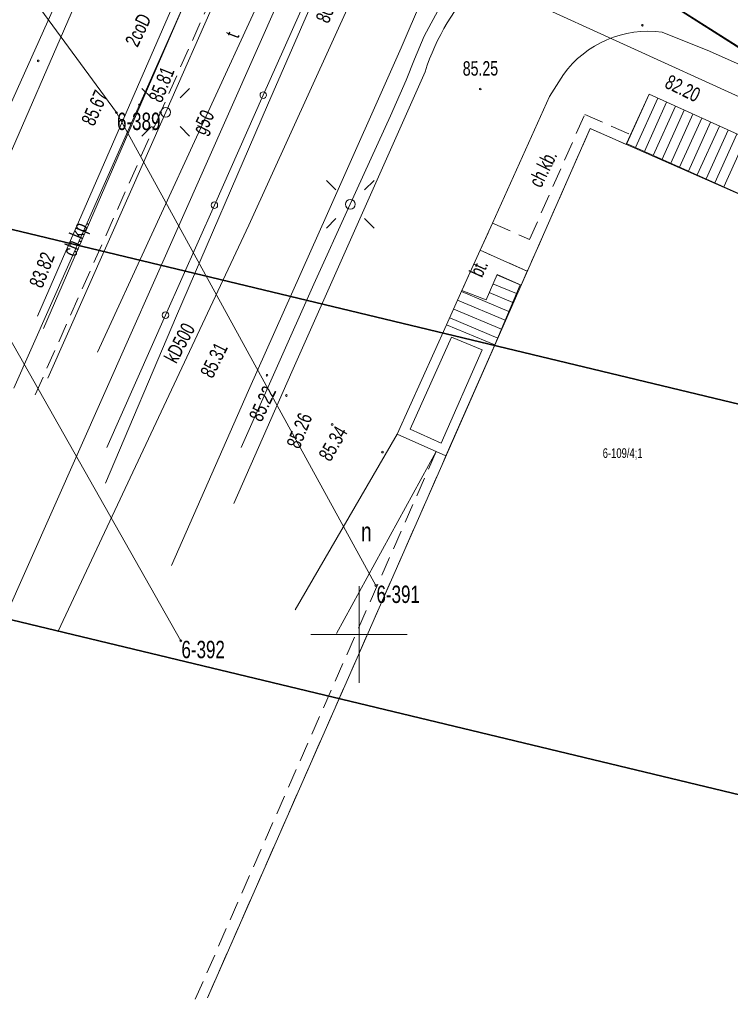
# Model space of a CAD drawing. Header units: metres. Extents: x -1013 to 1491576, y -5789570 to 1032.
# Tile 42 of 62: x 30 to 67, y -104 to -53. Entities that reach past the tile are written whole.
import ezdxf
from ezdxf.xclip import XClip

# ---------------------------------------------------------------- set-up
doc = ezdxf.new("R2010")
doc.units = ezdxf.units.M
doc.header["$MEASUREMENT"] = 0
doc.header["$XCLIPFRAME"] = 0
doc.linetypes.add('2_KTCR02', pattern=[1.5, 1, -0.5])
doc.linetypes.add('2_KTPL01', pattern=[2, 1.5, -0.5])
doc.layers.add('700-L Mapa 1_1000 dwg', color=7, linetype='Continuous')
for name, color, linetype, lineweight in [('703-L Płaszczyzny podejścia 2D3', 152, 'Continuous', 30), ('703-L Płaszczyzny podejścia 2D38', 171, 'Continuous', 35), ('704-L Płaszczyzny podejścia 3D38', 171, 'Continuous', 35), ('ex_02_DXF_MZ_5_Dzialki7', 9, 'Continuous', 18), ('ex_02_DXF_MZ_5_EGBB_L_17', 9, 'Continuous', 18), ('ex_02_DXF_MZ_5_EGBE_L_07', 9, 'Continuous', 18), ('ex_02_DXF_MZ_5_EGBE_L_37', 9, 'Continuous', 18), ('ex_02_DXF_MZ_5_EGBE_L_77', 9, 'Continuous', 18), ('ex_02_DXF_MZ_5_K1_EGIB_T_17', 9, 'Continuous', 18), ('ex_02_DXF_MZ_5_KTCR_E_T_17', 9, 'Continuous', 18), ('ex_02_DXF_MZ_5_KTCR_L_17', 9, 'Continuous', 18), ('ex_02_DXF_MZ_5_KTKR_D_L_07', 9, 'Continuous', 18), ('ex_02_DXF_MZ_5_KTKR_L_07', 9, 'Continuous', 18), ('ex_02_DXF_MZ_5_KTOK_L_47', 9, 'Continuous', 18), ('ex_02_DXF_MZ_5_KTPL_E_T_07', 9, 'Continuous', 18), ('ex_02_DXF_MZ_5_KTPL_L_07', 9, 'Continuous', 18), ('ex_02_DXF_MZ_5_Numery_punktow7', 9, 'Continuous', 18), ('ex_02_DXF_MZ_5_Podzial_sekcyjny_krzyze7', 9, 'Continuous', 18), ('ex_02_DXF_MZ_5_Punkty7', 9, 'Continuous', 18), ('ex_02_DXF_MZ_5_RTPW_T_17', 9, 'Continuous', 18), ('ex_02_DXF_MZ_5_SUPC_D_L_1200', 9, 'Continuous', 18), ('ex_02_DXF_MZ_5_SUPC_E_T_1200', 9, 'Continuous', 18), ('ex_02_DXF_MZ_5_SUPE_D_L_31', 9, 'Continuous', 18), ('ex_02_DXF_MZ_5_SUPE_L_31', 9, 'Continuous', 18), ('ex_02_DXF_MZ_5_SUPG_E_T_27', 9, 'Continuous', 18), ('ex_02_DXF_MZ_5_SUPG_L_252', 9, 'Continuous', 18), ('ex_02_DXF_MZ_5_SUPK_D_L_434', 9, 'Continuous', 18), ('ex_02_DXF_MZ_5_SUPK_E_T_434', 9, 'Continuous', 18), ('ex_02_DXF_MZ_5_SUPK_L_034', 9, 'Continuous', 18), ('ex_02_DXF_MZ_5_SUPT_D_L_030', 9, 'Continuous', 18), ('ex_02_DXF_MZ_5_SUPT_E_T_030', 9, 'Continuous', 18), ('ex_02_DXF_MZ_5_SUPT_L_030', 9, 'Continuous', 18), ('ex_02_DXF_MZ_5_SUSM_D_T_07', 9, 'Continuous', 18), ('ex_02_DXF_MZ_5_SUSM_D_T_37', 9, 'Continuous', 18), ('ex_02_DXF_MZ_5_SUSM_T_07', 9, 'Continuous', 18), ('ex_02_DXF_MZ_5_SUSM_T_37', 9, 'Continuous', 18), ('ex_02_DXF_MZ_5_SUTC_T_0200', 9, 'Continuous', 18), ('ex_02_DXF_MZ_5_SUTK_T_034', 9, 'Continuous', 18)]:
    doc.layers.add(name, color=color, linetype=linetype, lineweight=lineweight)
doc.styles.add('STYL_AUTOMATYCZNY_1', font='arial.ttf', dxfattribs={"width": 0.7})

# ---------------------------------------------------------------- blocks, each defined once
blk = doc.blocks.new('Rysunek_1_5', base_point=(-7447251.91, -5789835.327))
at = {"layer": 'ex_02_DXF_MZ_5_Dzialki7', "color": 9, "linetype": 'Continuous', "lineweight": 18}
for p, q in [((-4.54, -3.697), (35.51, -58.297)), ((35.51, -58.297), (48.96, -82.797)), ((26.51, -63.887), (38.85, -85.657))]:
    blk.add_line(p, q, dxfattribs=at)
at = {"layer": 'ex_02_DXF_MZ_5_EGBB_L_17', "color": 9, "linetype": 'Continuous', "lineweight": 18}
for p, q in [((60.067, -59.115), (40.232, -104.149)), ((73.72, -65.13), (60.067, -59.115))]:
    blk.add_line(p, q, dxfattribs=at)
at = {"layer": 'ex_02_DXF_MZ_5_EGBE_L_07', "color": 9, "linetype": 'Continuous', "lineweight": 18}
for p, q in [((52.63, -69.287), (50.069, -74.95)), ((55.132, -70.319), (52.63, -69.287)), ((50.731, -74.699), (52.887, -69.934)), ((52.595, -76.08), (55.132, -70.319)), ((52.887, -69.934), (54.468, -70.586)), ((54.468, -70.586), (52.34, -75.418)), ((50.069, -74.95), (52.595, -76.08)), ((52.34, -75.418), (50.731, -74.699))]:
    blk.add_line(p, q, dxfattribs=at)
at = {"layer": 'ex_02_DXF_MZ_5_EGBE_L_37', "color": 9, "linetype": 'Continuous', "lineweight": 18}
for p, q in [((61.96, -59.897), (63.12, -57.347)), ((63.12, -57.347), (61.967, -59.9)), ((63.576, -57.553), (62.424, -60.104)), ((63.12, -57.347), (70.96, -60.887)), ((64.032, -57.759), (62.881, -60.307)), ((64.487, -57.964), (63.338, -60.51)), ((64.943, -58.17), (63.795, -60.713)), ((65.399, -58.376), (64.252, -60.916)), ((65.854, -58.582), (64.708, -61.12)), ((66.31, -58.787), (65.165, -61.323)), ((66.766, -58.993), (65.622, -61.526)), ((67.222, -59.199), (66.079, -61.729)), ((67.677, -59.405), (66.536, -61.933)), ((68.133, -59.61), (66.993, -62.136)), ((69.85, -63.407), (61.96, -59.897)), ((55.242, -66.673), (54.671, -67.998)), ((56.443, -67.211), (55.231, -66.699)), ((56.443, -67.211), (55.242, -66.673)), ((56.249, -67.671), (55.033, -67.158)), ((55.132, -70.319), (56.443, -67.211)), ((53.42, -67.517), (52.63, -69.287)), ((55.86, -68.593), (53.403, -67.556)), ((54.671, -67.998), (53.42, -67.517)), ((56.055, -68.132), (54.835, -67.617)), ((55.666, -69.053), (53.199, -68.013)), ((55.472, -69.514), (52.995, -68.47)), ((52.63, -69.287), (55.132, -70.319)), ((55.277, -69.975), (52.791, -68.926))]:
    blk.add_line(p, q, dxfattribs=at)
at = {"layer": 'ex_02_DXF_MZ_5_EGBE_L_77', "color": 9, "linetype": 'Continuous', "lineweight": 18}
for p, q in [((50.069, -74.95), (44.78, -84.057)), ((52.089, -75.858), (50.069, -74.95)), ((46.92, -85.287), (52.089, -75.858))]:
    blk.add_line(p, q, dxfattribs=at)
at = {"layer": 'ex_02_DXF_MZ_5_KTCR_L_17', "color": 9, "linetype": '2_KTCR02', "lineweight": 18}
for p, q in [((44.7, -42.667), (37.8, -58.287)), ((37.8, -58.287), (31.2, -73.137)), ((56.93, -64.867), (59.79, -58.387)), ((59.79, -58.387), (62.17, -59.437)), ((60.067, -59.115), (57.44, -65.087)), ((61.938, -59.939), (60.067, -59.115)), ((62.17, -59.437), (61.938, -59.939)), ((54.37, -65.427), (55, -64.017)), ((55, -64.017), (56.93, -64.867)), ((57.44, -65.087), (56.81, -66.507)), ((56.81, -66.507), (54.37, -65.427)), ((52.09, -75.857), (39.51, -104.427)), ((52.595, -76.08), (52.09, -75.857)), ((40.232, -104.149), (52.595, -76.08))]:
    blk.add_line(p, q, dxfattribs=at)
at = {"layer": 'ex_02_DXF_MZ_5_KTKR_D_L_07', "color": 9, "linetype": 'Continuous', "lineweight": 18}
for p, q in [((63.803, -54.122), (66.264, -55.11)), ((66.264, -55.11), (73.78, -58.494)), ((51.516, -56.175), (44.605, -71.725)), ((57.968, -57.453), (58.681, -56.321)), ((55, -64.017), (57.968, -57.453)), ((44.605, -71.725), (41.59, -78.537)), ((44.78, -84.057), (50.069, -74.95))]:
    blk.add_line(p, q, dxfattribs=at)
for centre, radius, start, end in [((62.725, -59.734), 11.761, 135.2493, 162.3829), ((63.099, -59.546), 5.47, 82.6013, 143.8725)]:
    blk.add_arc(centre, radius, start, end, dxfattribs=at)
at = {"layer": 'ex_02_DXF_MZ_5_KTKR_L_07', "color": 9, "linetype": 'Continuous', "lineweight": 18}
for p, q in [((36.7, -57.897), (43.2, -43.237)), ((30.2, -72.567), (36.7, -57.897)), ((55, -64.017), (54.37, -65.427)), ((54.37, -65.427), (53.42, -67.517))]:
    blk.add_line(p, q, dxfattribs=at)
at = {"layer": 'ex_02_DXF_MZ_5_KTOK_L_47', "color": 9, "linetype": 'Continuous', "lineweight": 18}
for p, q in [((43.125, -57.385), (45.659, -51.681)), ((40.59, -63.089), (43.125, -57.385)), ((38.056, -68.793), (40.59, -63.089)), ((35.01, -75.647), (38.056, -68.793))]:
    blk.add_line(p, q, dxfattribs=at)
for centre in [(43.125, -57.385), (40.59, -63.089), (38.056, -68.793)]:
    blk.add_circle(centre, 0.17, dxfattribs=at)
at = {"layer": 'ex_02_DXF_MZ_5_KTPL_L_07', "color": 9, "linetype": '2_KTPL01', "lineweight": 18}
for p, q in [((54.37, -65.427), (53.42, -67.517)), ((56.81, -66.507), (54.37, -65.427)), ((54.671, -67.998), (55.242, -66.673)), ((55.242, -66.673), (56.492, -67.235)), ((56.492, -67.235), (56.81, -66.507)), ((53.42, -67.517), (54.671, -67.998))]:
    blk.add_line(p, q, dxfattribs=at)
at = {"layer": 'ex_02_DXF_MZ_5_Podzial_sekcyjny_krzyze7', "color": 9, "linetype": 'Continuous', "lineweight": 18}
for p, q in [((48.09, -87.827), (48.09, -82.827)), ((45.59, -85.327), (50.59, -85.327))]:
    blk.add_line(p, q, dxfattribs=at)
at = {"layer": 'ex_02_DXF_MZ_5_Punkty7', "color": 9, "linetype": 'Continuous', "lineweight": 18}
for centre in [(35.51, -58.297), (48.96, -82.797), (38.85, -85.657)]:
    blk.add_circle(centre, 0.045, dxfattribs=at)
at = {"layer": 'ex_02_DXF_MZ_5_RTPW_T_17', "color": 9, "linetype": 'Continuous', "lineweight": 18}
for centre in [(62.777, -53.771), (31.46, -55.617), (54.372, -57.073), (36.7, -57.897), (37.8, -58.287), (43.317, -71.898), (44.32, -72.949), (46.696, -74.447), (49.3, -75.881)]:
    blk.add_circle(centre, 0.045, dxfattribs=at)
at = {"layer": 'ex_02_DXF_MZ_5_SUPC_D_L_1200', "color": 9, "linetype": 'Continuous', "lineweight": 18}
for p, q in [((26.834, -64.94), (43.286, -28.306)), ((42.346, -45.041), (31.73, -69.481)), ((31.415, -68.835), (41.146, -46.542))]:
    blk.add_line(p, q, dxfattribs=at)
at = {"layer": 'ex_02_DXF_MZ_5_SUPE_D_L_31', "color": 9, "linetype": 'Continuous', "lineweight": 18}
for p, q in [((50.267, -54.944), (52.333, -50.119)), ((52.292, -52.799), (51.473, -54.335)), ((51.473, -54.335), (50.971, -55.519)), ((46.457, -63.521), (50.267, -54.944)), ((50.971, -55.519), (50.529, -56.612)), ((50.529, -56.612), (49.712, -58.468)), ((49.712, -58.468), (47.634, -63.043)), ((45.753, -67.186), (47.634, -63.043)), ((42.361, -72.691), (46.457, -63.521)), ((41.972, -75.644), (45.753, -67.186)), ((38.364, -81.75), (42.361, -72.691))]:
    blk.add_line(p, q, dxfattribs=at)
at = {"layer": 'ex_02_DXF_MZ_5_SUPE_L_31', "color": 9, "linetype": 'Continuous', "lineweight": 18}
for p, q in [((38.07, -58.277), (44.02, -44.807)), ((31.95, -72.057), (38.07, -58.277))]:
    blk.add_line(p, q, dxfattribs=at)
at = {"layer": 'ex_02_DXF_MZ_5_SUPG_L_252', "color": 9, "linetype": 'Continuous', "lineweight": 18}
blk.add_line((29.65, -84.627), (45.39, -49.197), dxfattribs=at)
at = {"layer": 'ex_02_DXF_MZ_5_SUPK_D_L_434', "color": 9, "linetype": 'Continuous', "lineweight": 18}
for p, q in [((49.255, -49.02), (42.371, -64.13)), ((49.255, -49.02), (67.786, -57.481)), ((42.371, -64.13), (32.498, -85.161))]:
    blk.add_line(p, q, dxfattribs=at)
at = {"layer": 'ex_02_DXF_MZ_5_SUPK_L_034', "color": 9, "linetype": 'Continuous', "lineweight": 18}
blk.add_line((24.48, -73.097), (37.14, -44.047), dxfattribs=at)
at = {"layer": 'ex_02_DXF_MZ_5_SUPT_D_L_030', "color": 9, "linetype": 'Continuous', "lineweight": 18}
for p, q in [((43.347, -57.913), (49.99, -42.614)), ((38.634, -68.827), (43.347, -57.913)), ((34.954, -77.493), (38.634, -68.827))]:
    blk.add_line(p, q, dxfattribs=at)
at = {"layer": 'ex_02_DXF_MZ_5_SUPT_L_030', "color": 9, "linetype": 'Continuous', "lineweight": 18}
blk.add_line((43.35, -51.557), (34.53, -70.707), dxfattribs=at)
at = {"layer": 'ex_02_DXF_MZ_5_SUSM_D_T_07', "color": 9, "linetype": 'Continuous', "lineweight": 18}
for p, q in [((46.891, -62.3), (46.396, -61.805)), ((48.376, -62.3), (48.871, -61.805)), ((46.891, -63.785), (46.396, -64.28)), ((48.376, -63.785), (48.871, -64.28))]:
    blk.add_line(p, q, dxfattribs=at)
at = {"layer": 'ex_02_DXF_MZ_5_SUSM_D_T_37', "color": 9, "linetype": 'Continuous', "lineweight": 18}
blk.add_circle((47.634, -63.043), 0.25, dxfattribs=at)
at = {"layer": 'ex_02_DXF_MZ_5_SUSM_T_07', "color": 9, "linetype": 'Continuous', "lineweight": 18}
for p, q in [((37.328, -57.535), (36.833, -57.04)), ((38.813, -57.535), (39.308, -57.04)), ((37.328, -59.02), (36.833, -59.515)), ((38.813, -59.02), (39.308, -59.515))]:
    blk.add_line(p, q, dxfattribs=at)
at = {"layer": 'ex_02_DXF_MZ_5_SUSM_T_37', "color": 9, "linetype": 'Continuous', "lineweight": 18}
blk.add_circle((38.07, -58.277), 0.25, dxfattribs=at)
at = {"layer": 'ex_02_DXF_MZ_5_EGBE_L_77', "color": 9, "linetype": 'Continuous', "lineweight": 18, "insert": (48.198, -80.009), "char_height": 1, "attachment_point": 4, "style": 'STYL_AUTOMATYCZNY_1'}
blk.add_mtext('\\A1;{\\pql;\\fArial|b0|i0|c238|p0;\\W0.700000;n}', dxfattribs=at)
at = {"layer": 'ex_02_DXF_MZ_5_K1_EGIB_T_17', "color": 9, "linetype": 'Continuous', "lineweight": 18, "insert": (60.721, -75.98), "char_height": 0.5, "attachment_point": 4, "style": 'STYL_AUTOMATYCZNY_1'}
blk.add_mtext('\\A1;{\\pql;\\fArial|b0|i0|c238|p0;\\W0.700000;6-109/4;1}', dxfattribs=at)
at = {"layer": 'ex_02_DXF_MZ_5_KTCR_E_T_17', "color": 9, "linetype": 'Continuous', "lineweight": 18, "char_height": 0.75, "attachment_point": 4, "style": 'STYL_AUTOMATYCZNY_1'}
for s, insert, rotation in [('\\A1;{\\pql;\\fArial|b0|i0|c238|p0;\\W0.700000;ch.kb.}', (57.192, -62.073), 63.6846), ('\\A1;{\\pql;\\fArial|b0|i0|c238|p0;\\W0.700000;ch.kp.}', (33.137, -65.706), 67.7824)]:
    blk.add_mtext(s, dxfattribs=dict(at, insert=insert, rotation=rotation))
at = {"layer": 'ex_02_DXF_MZ_5_KTPL_E_T_07', "color": 9, "linetype": 'Continuous', "lineweight": 18, "insert": (54.126, -66.728), "char_height": 0.75, "attachment_point": 4, "rotation": 65.556, "style": 'STYL_AUTOMATYCZNY_1'}
blk.add_mtext('\\A1;{\\pql;\\fArial|b0|i0|c238|p0;\\W0.700000;bt.}', dxfattribs=at)
at = {"layer": 'ex_02_DXF_MZ_5_Numery_punktow7', "color": 9, "linetype": 'Continuous', "lineweight": 18, "char_height": 0.9, "attachment_point": 1, "style": 'STYL_AUTOMATYCZNY_1'}
for s, insert in [('\\A1;{\\pql;\\fArial|b0|i0|c238|p0;\\W0.700000;6-389}', (35.543, -58.297)), ('\\A1;{\\pql;\\fArial|b0|i0|c238|p0;\\W0.700000;6-391}', (48.993, -82.797)), ('\\A1;{\\pql;\\fArial|b0|i0|c238|p0;\\W0.700000;6-392}', (38.883, -85.657))]:
    blk.add_mtext(s, dxfattribs=dict(at, insert=insert))
at = {"layer": 'ex_02_DXF_MZ_5_RTPW_T_17', "color": 9, "linetype": 'Continuous', "lineweight": 18, "char_height": 0.75, "style": 'STYL_AUTOMATYCZNY_1'}
for s, insert, attachment_point, rotation in [('\\A1;{\\pql;\\fArial|b0|i0|c238|p0;\\W0.700000;85.81}', (37.86, -57.834), 7, 67.9321), ('\\A1;{\\pql;\\fArial|b0|i0|c238|p0;\\W0.700000;85.25}', (53.466, -56.395), 7, 0.4031), ('\\A1;{\\pql;\\fArial|b0|i0|c238|p0;\\W0.700000;85.67}', (34.357, -59.043), 7, 65.9657), ('\\A1;{\\pql;\\fArial|b0|i0|c238|p0;\\W0.700000;85.31}', (40.507, -72.111), 7, 63.8381), ('\\A1;{\\pql;\\fArial|b0|i0|c238|p0;\\W0.700000;85.22}', (42.352, -74.043), 1, 64.5821), ('\\A1;{\\pql;\\fArial|b0|i0|c238|p0;\\W0.700000;85.26}', (44.658, -75.622), 4, 68.3352), ('\\A1;{\\pql;\\fArial|b0|i0|c238|p0;\\W0.700000;85.34}', (46.606, -76.424), 7, 59.6677)]:
    blk.add_mtext(s, dxfattribs=dict(at, insert=insert, attachment_point=attachment_point, rotation=rotation))
at = {"layer": 'ex_02_DXF_MZ_5_SUPC_E_T_1200', "color": 9, "linetype": 'Continuous', "lineweight": 18, "insert": (36.27, -54.792), "char_height": 0.75, "attachment_point": 4, "rotation": 64.2892, "style": 'STYL_AUTOMATYCZNY_1'}
blk.add_mtext('\\A1;{\\pql;\\fArial|b0|i0|c238|p0;\\W0.700000;2coD}', dxfattribs=at)
at = {"layer": 'ex_02_DXF_MZ_5_SUPG_E_T_27', "color": 9, "linetype": 'Continuous', "lineweight": 18, "insert": (40.293, -59.603), "char_height": 0.75, "attachment_point": 7, "rotation": 64.4959, "style": 'STYL_AUTOMATYCZNY_1'}
blk.add_mtext('\\A1;{\\pql;\\fArial|b0|i0|c238|p0;\\W0.700000;g50}', dxfattribs=at)
at = {"layer": 'ex_02_DXF_MZ_5_SUPK_E_T_434', "color": 9, "linetype": 'Continuous', "lineweight": 18, "insert": (38.626, -71.343), "char_height": 0.75, "attachment_point": 7, "rotation": 61.7927, "style": 'STYL_AUTOMATYCZNY_1'}
blk.add_mtext('\\A1;{\\pql;\\fArial|b0|i0|c238|p0;\\W0.700000;kD500}', dxfattribs=at)
at = {"layer": 'ex_02_DXF_MZ_5_SUPT_E_T_030', "color": 9, "linetype": 'Continuous', "lineweight": 18, "insert": (41.83, -54.495), "char_height": 0.75, "attachment_point": 7, "rotation": 68.7635, "style": 'STYL_AUTOMATYCZNY_1'}
blk.add_mtext('\\A1;{\\pql;\\fArial|b0|i0|c238|p0;\\W0.700000;t}', dxfattribs=at)
at = {"layer": 'ex_02_DXF_MZ_5_SUTC_T_0200', "color": 9, "linetype": 'Continuous', "lineweight": 18, "insert": (31.673, -67.437), "char_height": 0.75, "attachment_point": 7, "rotation": 68.6017, "style": 'STYL_AUTOMATYCZNY_1'}
blk.add_mtext('\\A1;{\\pql;\\fArial|b0|i0|c238|p0;\\W0.700000;83.82}', dxfattribs=at)
at = {"layer": 'ex_02_DXF_MZ_5_SUTK_T_034', "color": 9, "linetype": 'Continuous', "lineweight": 18, "char_height": 0.75, "attachment_point": 4, "style": 'STYL_AUTOMATYCZNY_1'}
for s, insert, rotation in [('\\A1;{\\pql;\\fArial|b0|i0|c238|p0;\\W0.700000;80.61}', (46.165, -53.579), 67.7831), ('\\A1;{\\pql;\\fArial|b0|i0|c238|p0;\\W0.700000;82.20}', (64.046, -56.636), 333.8327)]:
    blk.add_mtext(s, dxfattribs=dict(at, insert=insert, rotation=rotation))

msp = doc.modelspace()

# ---------------------------------------------------------------- linework, layer by layer
at = {"layer": '703-L Płaszczyzny podejścia 2D3', "color": 152, "linetype": 'Continuous', "lineweight": 30}
msp.add_circle((8.227, 10.355), 1021.659, dxfattribs=at)
at = {"layer": '703-L Płaszczyzny podejścia 2D38', "color": 171, "linetype": 'Continuous', "lineweight": 35}
msp.add_line((12.159, -19.572), (344.166, -230.515), dxfattribs=at)
at = {"layer": '704-L Płaszczyzny podejścia 3D38', "color": 171, "linetype": 'Continuous', "lineweight": 35, "flags": 128}
for points in [[(4.056, -37.858), (63.368, -52.108), (114.577, -84.645)], [(114.577, -84.645), (63.368, -52.108)], [(114.577, -84.645), (-4.047, -56.143)], [(-4.047, -56.143), (114.577, -84.645), (165.787, -117.181)], [(165.787, -117.181), (-12.149, -74.428)], [(-12.149, -74.428), (165.787, -117.181), (216.996, -149.717)]]:
    msp.add_lwpolyline(points, dxfattribs=at)

# ---------------------------------------------------------------- block references
at = {"layer": '700-L Mapa 1_1000 dwg', "color": 52, "linetype": 'Continuous', "lineweight": 25}
ref = msp.add_blockref('Rysunek_1_5', (-7447251.91, -5789835.327), dxfattribs=at)
XClip(ref).set_block_clipping_path([(-454.4097296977, -337.82710067), (350.5902703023, 167.17289933)])

doc.saveas('drawing.dxf')
